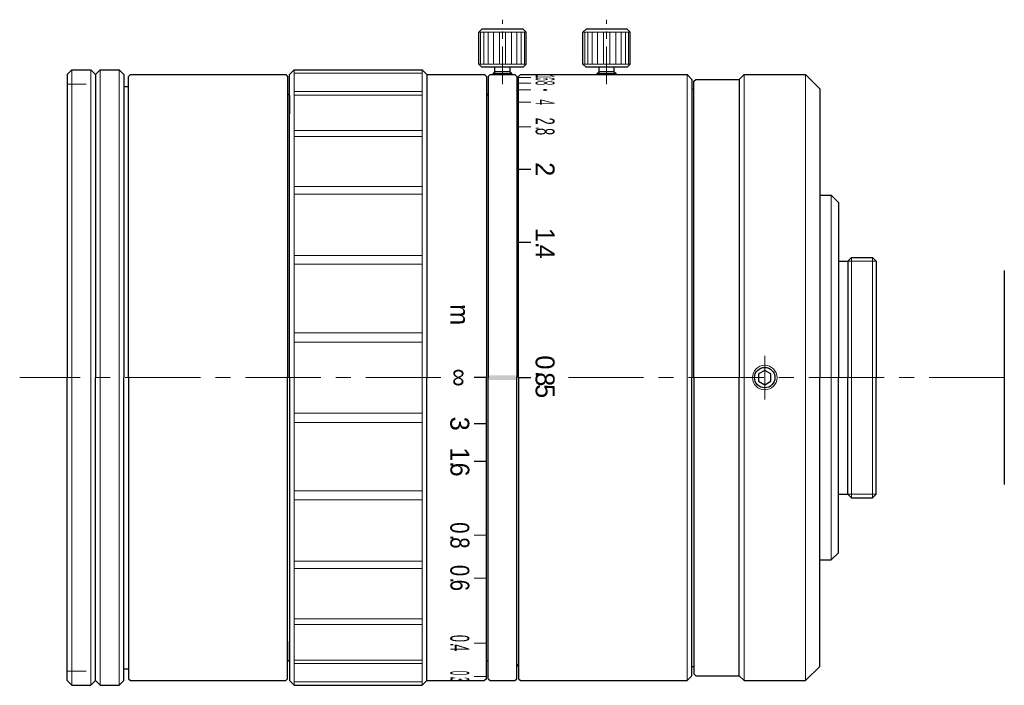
# Model space of a CAD drawing. Header units: millimetres. Extents: x 3 to 107, y 17 to 191.
import ezdxf
from ezdxf.enums import TextEntityAlignment as Align

# ---------------------------------------------------------------- set-up
doc = ezdxf.new("R2010")
doc.units = ezdxf.units.MM
doc.header["$LTSCALE"] = 0.25
doc.linetypes.add('CENTER', pattern=[50.8, 31.75, -6.35, 6.35, -6.35])
doc.layers.add('00_補助線', color=252, linetype='Continuous', lineweight=0, plot=False)
for name, color, linetype, lineweight in [('01_外形線', 7, 'Continuous', 30), ('02_ﾈｼﾞ（断面）・遮光線仕切り', 7, 'Continuous', 20), ('03_ﾈｼﾞ・ﾛｰﾚｯﾄ・遮光線', 7, 'Continuous', 9), ('04_中心線', 1, 'CENTER', 20), ('06_面取線', 7, 'Continuous', 9), ('07_ﾊｯﾁﾝｸﾞ', 7, 'Continuous', 9), ('09_文字', 2, 'Continuous', 20)]:
    doc.layers.add(name, color=color, linetype=linetype, lineweight=lineweight)
doc.styles.add('VS Standard', font='txt', dxfattribs={"height": 3})

# ---------------------------------------------------------------- blocks, each defined once
blk = doc.blocks.new('HM26##')
at = {"layer": '01_外形線'}
blk.add_lwpolyline([(-0.65, -0.38), (0, -0.75), (0.65, -0.38), (0.65, 0.38), (0, 0.75), (-0.65, 0.38)], close=True, dxfattribs=at)
blk.add_circle((0, 0), 1.08, dxfattribs=at)
at = {"layer": '03_ﾈｼﾞ・ﾛｰﾚｯﾄ・遮光線'}
blk.add_circle((0, 0), 1.3, dxfattribs=at)

msp = doc.modelspace()

# ---------------------------------------------------------------- hatches: boundary and pattern name
at = {"layer": '01_外形線'}
h = msp.add_hatch(color=256, dxfattribs=at)
h.dxf.hatch_style = 1
h.paths.add_polyline_path([(55.76, 50.25), (52.76, 50.25), (52.76, 49.75), (55.76, 49.75)])
at = {"layer": '09_文字'}
h = msp.add_hatch(color=256, dxfattribs=at)
h.dxf.hatch_style = 1
edge = h.paths.add_edge_path()
edge.add_ellipse((58.76, 80.38), major_axis=(0.25, 0), ratio=0.4, start_angle=0, end_angle=360)

# ---------------------------------------------------------------- linework, layer by layer
at = {"layer": '00_補助線'}
for p, q in [((8.27, 81), (10.27, 81)), ((8.27, 19), (10.27, 19))]:
    msp.add_line(p, q, dxfattribs=at)
at = {"layer": '01_外形線'}
for p, q in [((52.09, 86.8), (51.76, 86.47)), ((51.76, 83.12), (51.76, 86.47)), ((56.44, 86.8), (52.09, 86.8)), ((56.44, 86.8), (56.76, 86.47)), ((56.76, 83.12), (56.76, 86.47)), ((63.09, 86.8), (62.76, 86.47)), ((62.76, 83.12), (62.76, 86.47)), ((67.44, 86.8), (63.09, 86.8)), ((67.44, 86.8), (67.76, 86.47)), ((67.76, 83.12), (67.76, 86.47)), ((8.27, 82), (8.77, 82.5)), ((8.77, 82.5), (10.77, 82.5)), ((11.27, 82), (10.77, 82.5)), ((11.27, 82), (11.77, 82.5)), ((11.77, 82.5), (13.77, 82.5)), ((13.77, 82.5), (14.27, 82)), ((31.76, 82), (32.26, 82.5)), ((32.26, 82.5), (45.76, 82.5)), ((45.76, 82.5), (46.26, 82)), ((52.09, 82.8), (51.76, 83.12)), ((56.44, 82.8), (52.09, 82.8)), ((53.46, 82.3), (53.26, 82.1)), ((53.46, 82.3), (53.46, 82.8)), ((55.06, 82.3), (53.46, 82.3)), ((55.06, 82.3), (55.06, 82.8)), ((55.06, 82.3), (55.26, 82.1)), ((56.44, 82.8), (56.76, 83.12)), ((63.09, 82.8), (62.76, 83.12)), ((67.44, 82.8), (63.09, 82.8)), ((64.26, 82.1), (64.46, 82.3)), ((64.46, 82.3), (64.46, 82.8)), ((66.06, 82.3), (64.46, 82.3)), ((66.06, 82.3), (66.06, 82.8)), ((66.06, 82.3), (66.26, 82.1)), ((67.44, 82.8), (67.76, 83.12)), ((8.27, 82), (8.27, 50)), ((11.27, 82), (11.27, 50)), ((14.27, 82), (14.27, 50)), ((14.76, 81.8), (14.96, 82)), ((14.76, 50), (14.76, 81.8)), ((14.96, 82), (31.36, 82)), ((31.36, 82), (31.56, 81.8)), ((31.56, 81.8), (31.56, 50)), ((31.76, 50), (31.76, 82)), ((46.26, 82), (46.26, 82)), ((46.26, 82), (52.36, 82)), ((46.26, 82), (46.26, 50)), ((52.56, 81.8), (52.36, 82)), ((52.56, 81.8), (52.56, 50)), ((52.76, 81.8), (52.96, 82)), ((52.76, 81.8), (52.76, 50)), ((52.96, 82), (55.56, 82)), ((53.26, 82), (53.26, 82.1)), ((55.26, 82), (55.26, 82.1)), ((55.56, 82), (55.76, 81.8)), ((55.76, 81.8), (55.76, 50)), ((55.96, 81.8), (56.16, 82)), ((55.96, 50), (55.96, 81.8)), ((56.16, 82), (73.76, 82)), ((64.26, 82), (64.26, 82.1)), ((66.26, 82), (66.26, 82.1)), ((73.76, 82), (74.26, 81.5)), ((74.26, 81.5), (74.26, 50)), ((74.47, 81.3), (74.67, 81.5)), ((74.47, 50), (74.47, 81.3)), ((74.67, 81.5), (79.27, 81.5)), ((79.27, 81.5), (79.77, 82)), ((79.27, 81.5), (79.27, 81.5)), ((79.27, 81.5), (79.27, 50)), ((79.77, 82), (86.27, 82)), ((86.27, 82), (87.77, 80.5)), ((14.27, 80.75), (14.76, 80.75)), ((55.76, 80.3), (55.96, 80.5)), ((55.96, 80.5), (55.96, 80.5)), ((74.26, 80.5), (74.47, 80.5)), ((87.77, 80.5), (87.77, 50)), ((31.56, 80), (31.76, 79.8)), ((31.76, 79.8), (31.76, 77.87)), ((52.56, 80), (52.76, 79.8)), ((55.96, 72.01), (57.26, 72.01)), ((87.77, 69.25), (88.99, 69.25)), ((89.74, 68.5), (88.99, 69.25)), ((89.74, 68.5), (89.74, 50)), ((55.96, 64.3), (57.26, 64.3)), ((90.74, 62.3), (91.14, 62.7)), ((91.14, 62.7), (93.34, 62.7)), ((93.74, 62.3), (93.34, 62.7)), ((89.74, 62.3), (90.74, 62.3)), ((90.74, 62.3), (90.74, 62.3)), ((90.74, 62.3), (90.74, 50)), ((93.74, 62.3), (93.74, 50)), ((107.26, 61.3), (107.26, 38.7)), ((8.27, 18), (8.27, 50)), ((11.27, 18), (11.27, 50)), ((14.27, 18), (14.27, 50)), ((14.76, 50), (14.76, 18.2)), ((31.56, 18.2), (31.56, 50)), ((31.76, 50), (31.76, 18)), ((46.26, 18), (46.26, 50)), ((52.56, 50), (51.26, 50)), ((52.56, 18.2), (52.56, 50)), ((52.76, 18.2), (52.76, 50)), ((55.76, 18.2), (55.76, 50)), ((55.96, 50), (55.96, 18.2)), ((55.96, 50), (57.26, 50)), ((74.26, 18.5), (74.26, 50)), ((74.47, 50), (74.47, 18.7)), ((79.27, 18.5), (79.27, 50)), ((87.77, 19.5), (87.77, 50)), ((89.74, 31.5), (89.74, 50)), ((90.74, 37.7), (90.74, 50)), ((93.74, 37.7), (93.74, 50)), ((52.56, 45.13), (51.26, 45.13)), ((52.56, 41.14), (51.26, 41.14)), ((89.74, 37.7), (90.74, 37.7)), ((90.74, 37.7), (90.74, 37.7)), ((90.74, 37.7), (91.14, 37.3)), ((93.74, 37.7), (93.34, 37.3)), ((91.14, 37.3), (93.34, 37.3)), ((89.74, 31.5), (88.99, 30.75)), ((87.77, 30.75), (88.99, 30.75)), ((31.76, 20.2), (31.76, 22.12)), ((31.56, 20), (31.76, 20.2)), ((52.56, 20), (52.76, 20.2)), ((14.27, 19.25), (14.76, 19.25)), ((55.76, 19.7), (55.96, 19.5)), ((55.96, 19.5), (55.96, 19.5)), ((74.26, 19.5), (74.47, 19.5)), ((86.27, 18), (87.77, 19.5)), ((8.27, 18), (8.77, 17.5)), ((11.27, 18), (10.77, 17.5)), ((11.27, 18), (11.77, 17.5)), ((13.77, 17.5), (14.27, 18)), ((14.76, 18.2), (14.96, 18)), ((14.96, 18), (31.36, 18)), ((31.36, 18), (31.56, 18.2)), ((31.76, 18), (32.26, 17.5)), ((45.76, 17.5), (46.26, 18)), ((46.26, 18), (46.26, 18)), ((46.26, 18), (52.36, 18)), ((52.56, 18.2), (52.36, 18)), ((52.76, 18.2), (52.96, 18)), ((52.96, 18), (55.56, 18)), ((55.56, 18), (55.76, 18.2)), ((55.96, 18.2), (56.16, 18)), ((56.16, 18), (73.76, 18)), ((73.76, 18), (74.26, 18.5)), ((74.47, 18.7), (74.67, 18.5)), ((74.67, 18.5), (79.27, 18.5)), ((79.27, 18.5), (79.27, 18.5)), ((79.27, 18.5), (79.77, 18)), ((79.77, 18), (86.27, 18)), ((8.77, 17.5), (10.77, 17.5)), ((11.77, 17.5), (13.77, 17.5)), ((32.26, 17.5), (45.76, 17.5))]:
    msp.add_line(p, q, dxfattribs=at)
at = {"layer": '01_外形線', "lineweight": 9}
for p, q in [((55.96, 81.68), (57.26, 81.68)), ((55.96, 81.11), (57.26, 81.11)), ((55.96, 80.38), (57.26, 80.38)), ((52.56, 21.95), (51.26, 21.95)), ((52.56, 18.42), (51.26, 18.42))]:
    msp.add_line(p, q, dxfattribs=at)
at = {"layer": '01_外形線', "lineweight": 20}
for p, q in [((55.96, 79.08), (57.26, 79.08)), ((55.96, 76.48), (57.26, 76.48)), ((52.56, 33.34), (51.26, 33.34)), ((52.56, 28.83), (51.26, 28.83))]:
    msp.add_line(p, q, dxfattribs=at)
at = {"layer": '02_ﾈｼﾞ（断面）・遮光線仕切り'}
for p, q in [((53.46, 82), (53.46, 82.3)), ((55.06, 82), (55.06, 82.3)), ((64.46, 82), (64.46, 82.3)), ((66.06, 82), (66.06, 82.3)), ((90.74, 62.3), (93.74, 62.3)), ((90.74, 37.7), (93.74, 37.7))]:
    msp.add_line(p, q, dxfattribs=at)
at = {"layer": '04_中心線', "ltscale": 0.5}
for p, q in [((54.26, 81), (54.26, 87.8)), ((65.26, 81), (65.26, 87.8))]:
    msp.add_line(p, q, dxfattribs=at)
at = {"layer": '04_中心線', "ltscale": 0.8}
msp.add_line((81.96, 47.7), (81.96, 52.3), dxfattribs=at)
at = {"layer": '04_中心線'}
for p, q in [((47.76, 50), (3.27, 50)), ((107.26, 50), (60.96, 50))]:
    msp.add_line(p, q, dxfattribs=at)
at = {"layer": '06_面取線'}
for p, q in [((56.76, 86.47), (51.76, 86.47)), ((51.95, 86.47), (51.95, 83.12)), ((52.28, 86.47), (52.28, 83.12)), ((52.74, 86.47), (52.74, 83.12)), ((53.3, 86.47), (53.3, 83.12)), ((53.93, 86.47), (53.93, 83.12)), ((54.59, 86.47), (54.59, 83.12)), ((55.22, 86.47), (55.22, 83.12)), ((55.78, 86.47), (55.78, 83.12)), ((56.24, 86.47), (56.24, 83.12)), ((56.57, 86.47), (56.57, 83.12)), ((67.76, 86.47), (62.76, 86.47)), ((62.95, 86.47), (62.95, 83.12)), ((63.28, 86.47), (63.28, 83.12)), ((63.74, 86.47), (63.74, 83.12)), ((64.3, 86.47), (64.3, 83.12)), ((64.93, 86.47), (64.93, 83.12)), ((65.59, 86.47), (65.59, 83.12)), ((66.22, 86.47), (66.22, 83.12)), ((66.78, 86.47), (66.78, 83.12)), ((67.24, 86.47), (67.24, 83.12)), ((67.57, 86.47), (67.57, 83.12)), ((8.77, 82.5), (8.77, 50)), ((10.77, 82.5), (10.77, 50)), ((11.77, 82.5), (11.77, 50)), ((13.77, 82.5), (13.77, 50)), ((32.26, 82.5), (32.26, 50)), ((45.76, 82.5), (45.76, 50)), ((56.76, 83.12), (51.76, 83.12)), ((67.76, 83.12), (62.76, 83.12)), ((55.26, 82.1), (53.26, 82.1)), ((66.26, 82.1), (64.26, 82.1)), ((73.76, 82), (73.76, 50)), ((79.77, 82), (79.77, 50)), ((88.99, 69.25), (88.99, 50)), ((91.14, 62.7), (91.14, 50)), ((93.34, 62.7), (93.34, 50)), ((8.77, 17.5), (8.77, 50)), ((10.77, 17.5), (10.77, 50)), ((11.77, 17.5), (11.77, 50)), ((13.77, 17.5), (13.77, 50)), ((32.26, 17.5), (32.26, 50)), ((45.76, 17.5), (45.76, 50)), ((73.76, 18), (73.76, 50)), ((79.77, 18), (79.77, 50)), ((88.99, 30.75), (88.99, 50)), ((91.14, 37.3), (91.14, 50)), ((93.34, 37.3), (93.34, 50))]:
    msp.add_line(p, q, dxfattribs=at)
at = {"layer": '06_面取線', "lineweight": 20}
for p in [(86.27, 82), (86.27, 18)]:
    msp.add_line(p, (86.27, 50), dxfattribs=at)
at = {"layer": '07_ﾊｯﾁﾝｸﾞ'}
for p, q in [((45.76, 82.15), (32.26, 82.15)), ((45.76, 80.21), (32.26, 80.21)), ((45.76, 79.83), (32.26, 79.83)), ((45.76, 76.09), (32.26, 76.09)), ((45.76, 75.48), (32.26, 75.48)), ((45.76, 70.18), (32.26, 70.18)), ((45.76, 69.39), (32.26, 69.39)), ((45.76, 62.9), (32.26, 62.9)), ((45.76, 61.97), (32.26, 61.97)), ((45.76, 54.74), (32.26, 54.74)), ((45.76, 53.75), (32.26, 53.75)), ((45.76, 46.25), (32.26, 46.25)), ((45.76, 45.26), (32.26, 45.26)), ((45.76, 38.03), (32.26, 38.03)), ((45.76, 37.1), (32.26, 37.1)), ((45.76, 30.61), (32.26, 30.61)), ((45.76, 29.82), (32.26, 29.82)), ((45.76, 24.52), (32.26, 24.52)), ((45.76, 23.91), (32.26, 23.91)), ((45.76, 20.17), (32.26, 20.17)), ((45.76, 19.79), (32.26, 19.79)), ((45.76, 17.85), (32.26, 17.85))]:
    msp.add_line(p, q, dxfattribs=at)

# ---------------------------------------------------------------- block references
at = {"layer": '01_外形線'}
msp.add_blockref('HM26##', (81.96, 50), dxfattribs=at)

# ---------------------------------------------------------------- texts
at = {"layer": '09_文字', "style": 'VS Standard'}
for s, width, p in [('6', 0.2, (59.76, 81.54)), ('8', 0.3, (59.76, 81.11)), ('1', 0.2, (59.76, 81.81)), ('4', 0.4, (59.76, 79.08)), ('2', 0.5, (59.76, 77.08)), ('.', 0.5, (59.76, 76.34)), ('8', 0.5, (59.76, 75.98)), ('0', 0.8, (50.75, 34.13)), ('.', 0.8, (50.76, 33.09)), ('8', 0.8, (50.76, 32.54)), ('0', 0.8, (50.75, 29.62)), ('.', 0.8, (50.76, 28.58)), ('6', 0.8, (50.76, 28.06)), ('0', 0.5, (50.75, 22.45)), ('.', 0.5, (50.76, 21.8)), ('4', 0.5, (50.76, 21.45)), ('0', 0.3, (50.75, 18.8)), ('.', 0.3, (50.76, 18.33)), ('3', 0.2, (50.76, 18.15))]:
    msp.add_text(s, height=2, rotation=270, dxfattribs=dict(at, width=width)).set_placement(p, align=Align.TOP_CENTER)
for s, p in [('2', (59.76, 72.01)), ('1', (59.76, 65.07)), ('.', (59.76, 63.99)), ('4', (59.76, 63.29)), ('m', (50.75, 56.65)), ('0', (59.76, 51.6)), ('∞', (50.76, 50)), ('.', (59.76, 50.36)), ('8', (59.76, 49.82)), ('5', (59.76, 48.57)), ('3', (50.75, 45.13)), ('1', (50.75, 41.9)), ('.', (50.76, 40.83)), ('6', (50.76, 40.28))]:
    msp.add_text(s, height=2, rotation=270, dxfattribs=at).set_placement(p, align=Align.TOP_CENTER)

doc.saveas('drawing.dxf')
